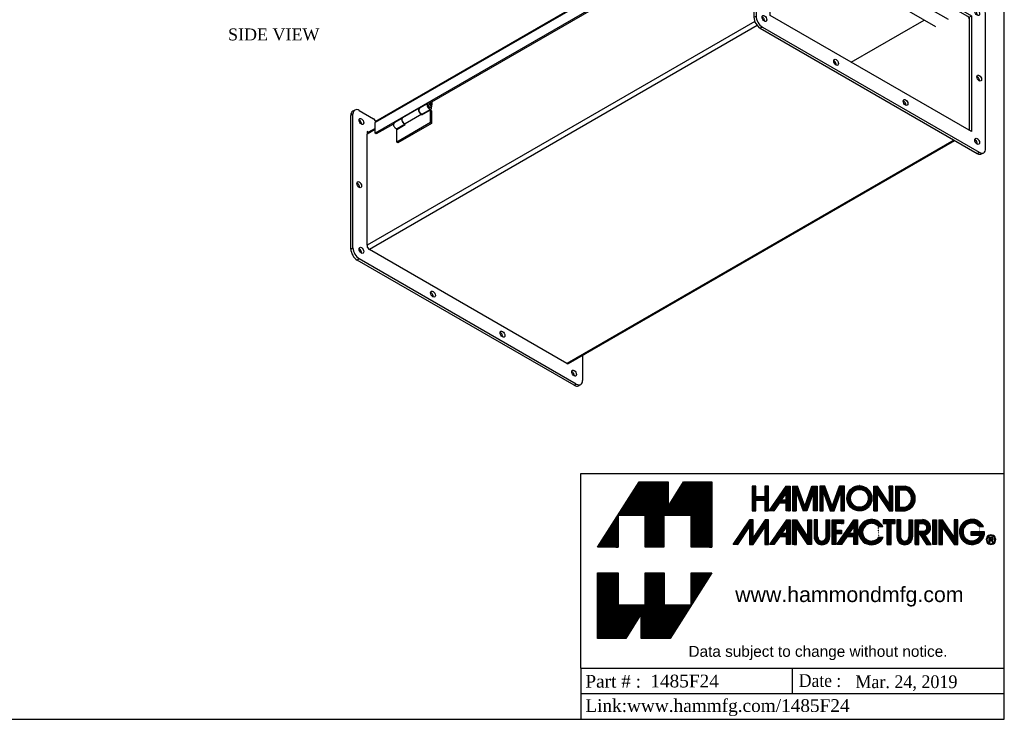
# Model space of a CAD drawing. Header units: inches. Extents: x 0.2 to 89.8, y -0.5 to 59.8.
# Tile 3 of 4: x 48.5 to 89.8, y -0.5 to 29.5. Entities that reach past the tile are written whole.
import ezdxf
from ezdxf import colors
from ezdxf.entities.mleader import LeaderData, LeaderLine
from ezdxf.enums import TextEntityAlignment as Align
from ezdxf.math import Vec2, Vec3

# ---------------------------------------------------------------- set-up
doc = ezdxf.new("R2010")
doc.units = ezdxf.units.IN
doc.header["$MEASUREMENT"] = 0
for name, color, linetype in [('COM42530', 7, 'Continuous'), ('COM49279', 7, 'Continuous'), ('COM49282', 7, 'Continuous'), ('Default', 7, 'Continuous'), ('GSK11095', 7, 'Continuous'), ('HNG11000', 7, 'Continuous'), ('HNG11000-2', 7, 'Continuous'), ('HNG11000-3', 7, 'Continuous'), ('Layer_1', 7, 'Continuous')]:
    doc.layers.add(name, color=color, linetype=linetype)
doc.styles.add('SEACAD_Times_New_Roman', font='times.ttf')

# ---------------------------------------------------------------- blocks, each defined once
blk = doc.blocks.new('SE7')
at = {"layer": 'COM42530', "color": 7, "linetype": 'Continuous'}
for p, q in [((79.399, 35.287), (79.31, 35.236)), ((79.31, 35.236), (79.31, 29.622)), ((79.476, 35.458), (79.388, 35.407)), ((79.399, 35.287), (79.399, 29.673)), ((80.266, 35.092), (79.664, 35.44)), ((80.726, 34.338), (80.329, 35.026)), ((79.995, 34.553), (80.752, 34.116)), ((79.995, 29.704), (79.995, 34.553)), ((79.995, 34.451), (80.664, 34.065)), ((80.664, 34.065), (80.752, 34.116)), ((80.752, 34.116), (80.752, 34.251)), ((87.68, 30.251), (87.591, 30.2)), ((87.591, 30.2), (87.591, 30.065)), ((87.617, 30.257), (87.705, 30.308)), ((87.68, 30.251), (87.68, 30.116)), ((88.103, 30.538), (87.705, 30.308)), ((88.768, 30.184), (88.165, 30.532)), ((87.591, 30.065), (87.68, 30.116)), ((87.591, 30.065), (88.349, 29.628)), ((87.68, 30.116), (88.437, 29.679)), ((79.31, 29.622), (79.399, 29.673)), ((88.437, 24.83), (79.995, 29.704)), ((88.349, 29.628), (88.437, 29.679)), ((88.349, 29.628), (88.349, 24.881)), ((88.437, 29.679), (88.437, 24.83)), ((89.033, 24.111), (89.033, 29.724)), ((79.664, 29.214), (79.575, 29.163)), ((79.575, 29.163), (88.679, 23.907)), ((79.664, 29.214), (88.768, 23.958)), ((62.562, 25.73), (62.474, 25.679)), ((62.75, 25.711), (63.352, 25.363)), ((62.485, 25.558), (62.396, 25.507)), ((62.396, 19.894), (62.396, 25.507)), ((62.485, 19.945), (62.485, 25.558)), ((63.415, 25.297), (63.44, 25.254)), ((63.129, 24.797), (63.081, 24.825)), ((63.081, 24.825), (63.081, 24.753)), ((88.679, 23.907), (88.768, 23.958)), ((88.867, 23.888), (88.955, 23.939)), ((62.396, 19.894), (62.485, 19.945)), ((63.081, 20.01), (63.081, 19.975)), ((63.081, 19.975), (63.098, 19.966)), ((62.75, 19.486), (62.661, 19.435)), ((71.765, 14.178), (62.661, 19.435)), ((71.854, 14.229), (62.75, 19.486)), ((72.119, 15.427), (72.119, 14.382)), ((71.765, 14.178), (71.854, 14.229)), ((71.953, 14.16), (72.041, 14.211))]:
    blk.add_line(p, q, dxfattribs=at)
for centre, major_axis, start_param, end_param in [((79.575, 35.083), (0.188, -0.325), 3.141593, 3.926991), ((79.664, 35.134), (0.187, -0.325), 2.356194, 3.926991), ((79.664, 34.93), (0.07, -0.122), 0.680393, 2.4612), ((80.266, 34.99), (0.063, -0.108), 1.570796, 2.356194), ((80.664, 34.302), (0.062, -0.108), 0.785398, 1.570796), ((79.575, 32.276), (0.07, -0.122), 0.680393, 2.4612), ((87.68, 30.149), (0.062, -0.108), 3.141593, 3.926991), ((87.768, 30.2), (-0.062, 0.108), 0, 0.785398), ((88.165, 30.43), (0.063, -0.108), 2.356194, 3.141593), ((88.768, 29.878), (0.188, -0.325), 0.785398, 2.356194), ((88.591, 29.775), (0.07, -0.122), 0.680393, 2.4612), ((79.575, 29.469), (0.188, -0.325), 3.926991, 5.497787), ((79.664, 29.52), (-0.188, 0.325), 0.785398, 2.356194), ((79.664, 29.52), (0.07, -0.122), 0.680393, 2.4612), ((82.669, 27.683), (0.07, -0.122), 0.680393, 2.4612), ((88.679, 27.02), (0.07, -0.122), 0.680393, 2.4612), ((85.586, 25.999), (0.07, -0.122), 0.680393, 2.4612), ((62.661, 25.354), (0.187, -0.325), 3.141593, 3.926991), ((62.75, 25.405), (0.187, -0.325), 2.356194, 3.926991), ((62.75, 25.201), (-0.07, 0.122), 3.821986, 5.602792), ((63.352, 25.261), (0.063, -0.108), 1.570796, 2.356194), ((88.591, 24.366), (0.07, -0.122), 0.680393, 2.4612), ((88.768, 24.264), (-0.187, 0.325), 2.356194, 3.926991), ((88.679, 24.213), (-0.188, 0.325), 2.356194, 3.141593), ((62.661, 22.547), (-0.07, 0.122), 3.821986, 5.602792), ((62.661, 19.741), (0.188, -0.325), 3.926991, 5.497787), ((62.75, 19.792), (-0.188, 0.325), 0.785398, 2.356194), ((62.75, 19.792), (-0.07, 0.122), 3.821986, 5.602792), ((65.755, 17.955), (-0.07, 0.122), 3.821986, 5.602792), ((68.672, 16.271), (-0.07, 0.122), 3.821986, 5.602792), ((71.677, 14.638), (-0.07, 0.122), 3.821986, 5.602792), ((71.765, 14.485), (-0.188, 0.325), 2.356194, 3.141593), ((71.854, 14.536), (-0.187, 0.325), 2.356194, 3.926991)]:
    blk.add_ellipse(centre, major_axis=major_axis, ratio=0.57735, start_param=start_param, end_param=end_param, dxfattribs=at)
for centre, major_axis in [((79.752, 34.981), (-0.07, 0.122)), ((79.664, 32.327), (-0.07, 0.122)), ((88.679, 29.826), (-0.07, 0.122)), ((79.752, 29.571), (-0.07, 0.122)), ((82.757, 27.734), (-0.07, 0.122)), ((88.768, 27.071), (-0.07, 0.122)), ((85.674, 26.05), (-0.07, 0.122)), ((62.838, 25.252), (0.07, -0.122)), ((88.679, 24.417), (-0.07, 0.122)), ((62.75, 22.598), (0.07, -0.122)), ((62.838, 19.843), (0.07, -0.122)), ((65.843, 18.006), (0.07, -0.122)), ((68.76, 16.322), (0.07, -0.122)), ((71.765, 14.689), (0.07, -0.122))]:
    blk.add_ellipse(centre, major_axis=major_axis, ratio=0.57735, dxfattribs=at)
at = {"layer": 'COM49279', "color": 7, "linetype": 'Continuous'}
for p, q in [((79.995, 34.38), (80.708, 33.968)), ((80.708, 33.968), (79.995, 33.556)), ((80.669, 34.068), (80.708, 34.046)), ((80.708, 34.046), (80.708, 33.968)), ((79.347, 29.447), (63.075, 20.052)), ((79.668, 29.632), (79.653, 29.623)), ((79.763, 29.453), (79.761, 29.452)), ((83.398, 27.739), (86.458, 29.506)), ((79.45, 29.272), (63.176, 19.877)), ((63.413, 24.913), (63.075, 24.718)), ((63.413, 24.961), (63.105, 24.783)), ((63.075, 20.052), (63.075, 24.718)), ((87.701, 24.472), (71.459, 15.095)), ((71.531, 15.088), (87.743, 24.448)), ((71.459, 15.095), (63.176, 19.877))]:
    blk.add_line(p, q, dxfattribs=at)
for centre, major_axis, start_param, end_param in [((88.253, 29.573), (0.071, -0.124), 1.121474, 2.020118), ((63.176, 24.659), (0.072, -0.124), 3.141593, 3.926991), ((63.176, 19.994), (0.072, -0.124), 3.926991, 5.497787), ((71.459, 15.212), (-0.072, 0.124), 2.356194, 3.141593)]:
    blk.add_ellipse(centre, major_axis=major_axis, ratio=0.57735, start_param=start_param, end_param=end_param, dxfattribs=at)
at = {"layer": 'COM49282', "color": 7, "linetype": 'Continuous'}
for p, q in [((79.3, 34.374), (63.413, 25.202)), ((79.31, 34.417), (63.435, 25.251)), ((79.3, 33.927), (79.3, 34.374)), ((79.3, 33.927), (63.413, 24.754)), ((79.31, 33.921), (79.3, 33.927)), ((79.31, 33.874), (78.411, 33.355)), ((80.382, 33.78), (87.121, 29.889)), ((80.432, 33.809), (87.172, 29.918)), ((76.907, 32.486), (65.683, 26.006)), ((63.413, 24.754), (63.413, 25.202)), ((64.179, 25.138), (63.464, 24.725)), ((63.464, 24.725), (63.413, 24.754))]:
    blk.add_line(p, q, dxfattribs=at)
for centre, start_param in [((79.377, 34.33), 3.412148), ((63.489, 25.158), 3.141593)]:
    blk.add_ellipse(centre, major_axis=(0.054, -0.0935), ratio=0.57735, start_param=start_param, end_param=3.926991, dxfattribs=at)
at = {"layer": 'GSK11095', "color": 7, "linetype": 'Continuous'}
for p, q in [((87.47, 29.534), (80.249, 33.703)), ((87.121, 29.889), (80.382, 33.78)), ((86.939, 29.228), (79.995, 33.237))]:
    blk.add_line(p, q, dxfattribs=at)
at = {"layer": 'HNG11000', "color": 7, "linetype": 'Continuous'}
for p, q in [((77.993, 33.152), (77.291, 32.747)), ((78.106, 32.877), (78.462, 33.082)), ((78.462, 32.549), (78.462, 33.082)), ((78.515, 33.052), (78.462, 33.082)), ((78.102, 32.907), (77.4, 32.502)), ((78.102, 32.907), (78.101, 32.911)), ((78.106, 32.911), (78.106, 32.877)), ((78.159, 32.907), (78.159, 32.93)), ((78.515, 33.052), (78.515, 32.519)), ((78.462, 32.549), (77.048, 31.733)), ((77.048, 32.266), (77.404, 32.472)), ((77.048, 31.733), (77.048, 32.266)), ((78.515, 32.519), (77.101, 31.702)), ((77.404, 32.472), (77.404, 32.505)), ((78.515, 32.519), (78.462, 32.549)), ((77.101, 31.702), (77.048, 31.733)), ((65.265, 25.803), (64.563, 25.398)), ((65.378, 25.528), (65.734, 25.734)), ((65.734, 25.201), (65.734, 25.734)), ((65.787, 25.703), (65.734, 25.734)), ((65.787, 25.703), (65.787, 25.17)), ((65.374, 25.559), (64.673, 25.154)), ((65.374, 25.559), (65.373, 25.563)), ((65.378, 25.562), (65.378, 25.528)), ((65.431, 25.559), (65.431, 25.582)), ((65.734, 25.201), (64.32, 24.384)), ((64.32, 24.918), (64.676, 25.123)), ((64.32, 24.384), (64.32, 24.918)), ((65.787, 25.17), (64.373, 24.354)), ((64.676, 25.123), (64.676, 25.156)), ((65.787, 25.17), (65.734, 25.201)), ((64.373, 24.354), (64.32, 24.384))]:
    blk.add_line(p, q, dxfattribs=at)
for centre, start_param in [((78.062, 33.033), 3.10044), ((77.36, 32.628), 3.141593), ((65.334, 25.684), 3.100438), ((64.632, 25.279), 3.141593)]:
    blk.add_ellipse(centre, major_axis=(0.069, -0.119), ratio=0.57735, start_param=start_param, end_param=5.92633, dxfattribs=at)
at = {"layer": 'HNG11000-2', "color": 7, "linetype": 'Continuous'}
for p, q in [((78.349, 33.358), (77.998, 33.155)), ((78.136, 32.917), (78.487, 33.12)), ((78.439, 33.336), (78.49, 33.366)), ((78.47, 33.289), (78.477, 33.294)), ((78.49, 33.366), (78.475, 33.283)), ((78.49, 33.4), (78.49, 33.366)), ((78.513, 33.163), (78.543, 33.329)), ((78.543, 33.329), (78.543, 33.431)), ((77.286, 32.744), (76.935, 32.541)), ((77.072, 32.303), (77.404, 32.495)), ((65.762, 26.052), (65.762, 26.017)), ((65.815, 25.981), (65.815, 26.082)), ((65.621, 26.009), (65.271, 25.807)), ((65.408, 25.569), (65.759, 25.771)), ((65.711, 25.988), (65.762, 26.017)), ((65.742, 25.94), (65.749, 25.946)), ((65.762, 26.017), (65.747, 25.935)), ((65.786, 25.814), (65.815, 25.981)), ((64.558, 25.395), (64.207, 25.193)), ((64.345, 24.955), (64.676, 25.146))]:
    blk.add_line(p, q, dxfattribs=at)
for centre, major_axis, start_param, end_param in [((78.067, 33.036), (-0.069, 0.119), 0, 3.141593), ((78.418, 33.239), (-0.069, 0.119), -1.432945, 3.742943), ((78.418, 33.239), (-0.0313, 0.0541), 0, 3.141593), ((77.354, 32.625), (-0.069, 0.119), -0.041149, 2.894553), ((77.004, 32.422), (-0.069, 0.119), 0, 3.141593), ((65.339, 25.688), (-0.069, 0.119), 0, 3.141593), ((65.69, 25.89), (-0.069, 0.119), -1.432945, 3.742943), ((65.69, 25.89), (-0.0312, 0.0541), 0, 3.141593), ((64.627, 25.276), (-0.069, 0.119), -0.041152, 2.894553), ((64.276, 25.074), (-0.069, 0.119), 0, 3.141593)]:
    blk.add_ellipse(centre, major_axis=major_axis, ratio=0.57735, start_param=start_param, end_param=end_param, dxfattribs=at)
at = {"layer": 'HNG11000-3', "color": 7, "linetype": 'Continuous'}
for p, q in [((78.396, 33.298), (78.387, 33.293)), ((78.449, 33.184), (78.458, 33.19)), ((65.668, 25.949), (65.659, 25.944)), ((65.721, 25.836), (65.73, 25.841))]:
    blk.add_line(p, q, dxfattribs=at)
for centre in [(78.427, 33.244), (65.699, 25.895)]:
    blk.add_arc(centre, 0.0625, 300, 120, dxfattribs=at)
for centre in [(78.427, 33.244), (65.699, 25.895)]:
    blk.add_ellipse(centre, major_axis=(0.0313, -0.0541), ratio=0.57735, start_param=3.141593, end_param=6.283185, dxfattribs=at)
blk = doc.blocks.new('TITLE_BLOCK')
at = {"layer": 'Default', "linetype": 'Continuous'}
h = blk.add_hatch(dxfattribs=at)
h.set_pattern_fill('LINE', scale=0.007999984, angle=45, style=0)
h.paths.add_polyline_path([(1.298, 2.413), (1.837, 2.413), (1.837, 1.791), (2.237, 1.791), (2.237, 3.074), (1.687, 3.074), (1.383, 2.59), (1.383, 3.074), (0.817, 3.074), (-0.002, 1.791), (0.4, 1.791), (0.4, 2.413), (0.935, 2.413), (0.935, 1.791), (1.298, 1.791)])
h = blk.add_hatch(dxfattribs=at)
h.set_pattern_fill('LINE', scale=4000, angle=45, style=0)
h.paths.add_polyline_path([(3.353, 2.505), (3.353, 2.988), (3.282, 2.988), (3.282, 2.786), (3.101, 2.786), (3.101, 2.988), (3.03, 2.988), (3.03, 2.505), (3.101, 2.505), (3.101, 2.715), (3.282, 2.715), (3.282, 2.505)])
h = blk.add_hatch(dxfattribs=at)
h.set_pattern_fill('LINE', scale=4000, angle=45, style=0)
h.paths.add_polyline_path([(3.282, 2.715), (3.282, 2.505), (3.353, 2.505), (3.353, 2.988), (3.282, 2.988), (3.282, 2.786), (3.101, 2.786), (3.101, 2.988), (3.03, 2.988), (3.03, 2.505), (3.101, 2.505), (3.101, 2.715)])
h = blk.add_hatch(dxfattribs=at)
h.set_pattern_fill('LINE', scale=4000, angle=45, style=0)
h.paths.add_polyline_path([(3.101, 2.715), (3.282, 2.715), (3.282, 2.505), (3.353, 2.505), (3.353, 2.988), (3.282, 2.988), (3.282, 2.786), (3.101, 2.786), (3.101, 2.988), (3.03, 2.988), (3.03, 2.505), (3.101, 2.505)])
h = blk.add_hatch(dxfattribs=at)
h.set_pattern_fill('LINE', scale=1600, angle=45, style=0)
h.paths.add_polyline_path([(3.282, 2.988), (3.282, 2.786), (3.101, 2.786), (3.101, 2.988), (3.03, 2.988), (3.03, 2.505), (3.101, 2.505), (3.101, 2.715), (3.282, 2.715), (3.282, 2.505), (3.353, 2.505), (3.353, 2.988)])
h = blk.add_hatch(dxfattribs=at)
h.set_pattern_fill('LINE', scale=1600, angle=45, style=0)
h.paths.add_polyline_path([(3.353, 2.505), (3.353, 2.988), (3.282, 2.988), (3.282, 2.786), (3.101, 2.786), (3.101, 2.988), (3.03, 2.988), (3.03, 2.505), (3.101, 2.505), (3.101, 2.715), (3.282, 2.715), (3.282, 2.505)])
h = blk.add_hatch(dxfattribs=at)
h.set_pattern_fill('LINE', scale=0.007999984, angle=45, style=0)
h.paths.add_polyline_path([(3.353, 2.505), (3.353, 2.988), (3.282, 2.988), (3.282, 2.786), (3.101, 2.786), (3.101, 2.988), (3.03, 2.988), (3.03, 2.505), (3.101, 2.505), (3.101, 2.715), (3.282, 2.715), (3.282, 2.505)])
h = blk.add_hatch(dxfattribs=at)
h.set_pattern_fill('LINE', scale=0.007999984, angle=45, style=0)
h.paths.add_polyline_path([(3.699, 2.988), (3.363, 2.505), (3.458, 2.505), (3.561, 2.655), (3.699, 2.655), (3.699, 2.505), (3.773, 2.505), (3.773, 2.988)])
h.paths.add_polyline_path([(3.606, 2.72), (3.699, 2.72), (3.699, 2.847)])
h = blk.add_hatch(dxfattribs=at)
h.set_pattern_fill('LINE', scale=0.007999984, angle=45, style=0)
edge = h.paths.add_edge_path()
edge.add_line((3.823, 2.988), (3.823, 2.505))
edge.add_line((3.823, 2.505), (3.894, 2.505))
edge.add_spline(control_points=[(3.894, 2.505), (3.894, 2.505), (3.894, 2.879), (3.894, 2.879)], knot_values=[0, 0, 0, 0, 1, 1, 1, 1], degree=3, periodic=0)
edge.add_line((3.894, 2.879), (4.029, 2.505))
edge.add_spline(control_points=[(4.029, 2.505), (4.029, 2.505), (4.1, 2.505), (4.1, 2.505)], knot_values=[0, 0, 0, 0, 1, 1, 1, 1], degree=3, periodic=0)
edge.add_line((4.1, 2.505), (4.233, 2.877))
edge.add_spline(control_points=[(4.233, 2.877), (4.233, 2.877), (4.233, 2.505), (4.233, 2.505)], knot_values=[0, 0, 0, 0, 1, 1, 1, 1], degree=3, periodic=0)
edge.add_spline(control_points=[(4.233, 2.505), (4.233, 2.505), (4.304, 2.505), (4.304, 2.505)], knot_values=[0, 0, 0, 0, 1, 1, 1, 1], degree=3, periodic=0)
edge.add_line((4.304, 2.505), (4.304, 2.988))
edge.add_spline(control_points=[(4.304, 2.988), (4.304, 2.988), (4.203, 2.988), (4.203, 2.988)], knot_values=[0, 0, 0, 0, 1, 1, 1, 1], degree=3, periodic=0)
edge.add_line((4.203, 2.988), (4.066, 2.596))
edge.add_line((4.066, 2.596), (3.921, 2.988))
edge.add_spline(control_points=[(3.921, 2.988), (3.921, 2.988), (3.823, 2.988), (3.823, 2.988)], knot_values=[0, 0, 0, 0, 1, 1, 1, 1], degree=3, periodic=0)
h = blk.add_hatch(dxfattribs=at)
h.set_pattern_fill('LINE', scale=0.007999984, angle=45, style=0)
h.paths.add_polyline_path([(4.357, 2.988), (4.357, 2.505), (4.426, 2.505), (4.426, 2.879), (4.563, 2.505), (4.636, 2.505), (4.77, 2.877), (4.77, 2.505), (4.838, 2.505), (4.838, 2.988), (4.74, 2.988), (4.598, 2.596), (4.454, 2.988)])
h = blk.add_hatch(dxfattribs=at)
h.set_pattern_fill('LINE', scale=0.007999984, angle=45, style=0)
edge = h.paths.add_edge_path()
edge.add_ellipse((5.134, 2.748), major_axis=(0.246, 0), ratio=1, start_angle=0, end_angle=360)
edge = h.paths.add_edge_path()
edge.add_ellipse((5.134, 2.748), major_axis=(0.174, 0), ratio=1, start_angle=0, end_angle=360)
h = blk.add_hatch(dxfattribs=at)
h.set_pattern_fill('LINE', scale=0.007999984, angle=45, style=0)
edge = h.paths.add_edge_path()
edge.add_line((5.486, 2.505), (5.486, 2.84))
edge.add_line((5.486, 2.84), (5.714, 2.505))
edge.add_line((5.714, 2.505), (5.788, 2.505))
edge.add_line((5.788, 2.505), (5.788, 2.988))
edge.add_line((5.788, 2.988), (5.714, 2.988))
edge.add_line((5.714, 2.988), (5.714, 2.641))
edge.add_line((5.714, 2.641), (5.486, 2.988))
edge.add_spline(control_points=[(5.486, 2.988), (5.486, 2.988), (5.415, 2.988), (5.415, 2.988)], knot_values=[0, 0, 0, 0, 1, 1, 1, 1], degree=3, periodic=0)
edge.add_line((5.415, 2.988), (5.415, 2.505))
edge.add_line((5.415, 2.505), (5.486, 2.505))
h = blk.add_hatch(dxfattribs=at)
h.set_pattern_fill('LINE', scale=0.007999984, angle=45, style=0)
edge = h.paths.add_edge_path()
edge.add_line((5.843, 2.988), (5.843, 2.505))
edge.add_line((5.843, 2.505), (6.029, 2.505))
edge.add_arc((5.984, 2.746), 0.246, 280.5504, 439.4496)
edge.add_line((6.029, 2.988), (5.843, 2.988))
edge = h.paths.add_edge_path()
edge.add_line((5.917, 2.576), (6.038, 2.576))
edge.add_arc((5.978, 2.746), 0.18, 289.4917, 430.5083)
edge.add_line((6.038, 2.916), (5.917, 2.916))
edge.add_line((5.917, 2.916), (5.917, 2.576))
h = blk.add_hatch(dxfattribs=at)
h.set_pattern_fill('LINE', scale=0.007999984, angle=45, style=0)
h.paths.add_polyline_path([(3.05, 1.975), (3.05, 2.329), (2.983, 2.329), (2.655, 1.843), (2.747, 1.843), (2.975, 2.186), (2.975, 1.843), (3.05, 1.843), (3.279, 2.186), (3.279, 1.843), (3.353, 1.843), (3.353, 2.329), (3.287, 2.329)])
h = blk.add_hatch(dxfattribs=at)
h.set_pattern_fill('LINE', scale=0.007999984, angle=45, style=0)
h.paths.add_polyline_path([(3.707, 2.329), (3.369, 1.843), (3.464, 1.843), (3.57, 1.994), (3.707, 1.994), (3.707, 1.843), (3.778, 1.843), (3.778, 2.329)])
h.paths.add_polyline_path([(3.612, 2.059), (3.707, 2.059), (3.707, 2.186)])
h = blk.add_hatch(dxfattribs=at)
h.set_pattern_fill('LINE', scale=0.007999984, angle=45, style=0)
edge = h.paths.add_edge_path()
edge.add_line((3.823, 2.329), (3.823, 1.843))
edge.add_spline(control_points=[(3.823, 1.843), (3.823, 1.843), (3.898, 1.843), (3.898, 1.843)], knot_values=[0, 0, 0, 0, 1, 1, 1, 1], degree=3, periodic=0)
edge.add_line((3.898, 1.843), (3.898, 2.179))
edge.add_line((3.898, 2.179), (4.125, 1.843))
edge.add_line((4.125, 1.843), (4.194, 1.843))
edge.add_line((4.194, 1.843), (4.194, 2.329))
edge.add_line((4.194, 2.329), (4.125, 2.329))
edge.add_line((4.125, 2.329), (4.125, 1.984))
edge.add_line((4.125, 1.984), (3.898, 2.329))
edge.add_line((3.898, 2.329), (3.823, 2.329))
h = blk.add_hatch(dxfattribs=at)
h.set_pattern_fill('LINE', scale=0.007999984, angle=45, style=0)
edge = h.paths.add_edge_path()
edge.add_line((4.246, 2.329), (4.246, 1.991))
edge.add_arc((4.398, 1.991), 0.152, 180, 360)
edge.add_spline(control_points=[(4.551, 1.991), (4.551, 1.991), (4.551, 2.329), (4.551, 2.329)], knot_values=[0, 0, 0, 0, 1, 1, 1, 1], degree=3, periodic=0)
edge.add_line((4.551, 2.329), (4.478, 2.329))
edge.add_line((4.478, 2.329), (4.478, 1.991))
edge.add_arc((4.397, 1.991), 0.0818, 180, 360, ccw=False)
edge.add_spline(control_points=[(4.315, 1.991), (4.315, 1.991), (4.315, 2.329), (4.315, 2.329)], knot_values=[0, 0, 0, 0, 1, 1, 1, 1], degree=3, periodic=0)
edge.add_line((4.315, 2.329), (4.246, 2.329))
h = blk.add_hatch(dxfattribs=at)
h.set_pattern_fill('LINE', scale=0.007999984, angle=45, style=0)
h.paths.add_polyline_path([(4.671, 2.126), (4.671, 2.255), (4.82, 2.255), (4.82, 2.329), (4.6, 2.329), (4.6, 1.843), (4.671, 1.843), (4.671, 2.055), (4.785, 2.055), (4.785, 2.126)])
h = blk.add_hatch(dxfattribs=at)
h.set_pattern_fill('LINE', scale=0.007999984, angle=45, style=0)
h.paths.add_polyline_path([(5.026, 2.329), (4.688, 1.843), (4.783, 1.843), (4.888, 1.994), (5.026, 1.994), (5.026, 1.843), (5.096, 1.843), (5.096, 2.329)])
h.paths.add_polyline_path([(4.931, 2.059), (5.026, 2.059), (5.026, 2.186)])
h = blk.add_hatch(dxfattribs=at)
h.set_pattern_fill('LINE', scale=0.007999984, angle=45, style=0)
edge = h.paths.add_edge_path()
edge.add_arc((5.371, 2.084), 0.174, 39.2877, 326.6534, ccw=False)
edge.add_line((5.505, 2.194), (5.593, 2.194))
edge.add_arc((5.369, 2.086), 0.249, 25.7876, 336.8358)
edge.add_line((5.598, 1.988), (5.516, 1.988))
h = blk.add_hatch(dxfattribs=at)
h.set_pattern_fill('LINE', scale=0.007999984, angle=45, style=0)
h.paths.add_polyline_path([(5.754, 1.843), (5.754, 2.255), (5.838, 2.255), (5.838, 2.329), (5.598, 2.329), (5.598, 2.255), (5.68, 2.255), (5.68, 1.843)])
h = blk.add_hatch(dxfattribs=at)
h.set_pattern_fill('LINE', scale=0.007999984, angle=45, style=0)
edge = h.paths.add_edge_path()
edge.add_line((5.941, 1.991), (5.941, 2.329))
edge.add_line((5.941, 2.329), (5.87, 2.329))
edge.add_line((5.87, 2.329), (5.87, 1.991))
edge.add_arc((6.022, 1.991), 0.152, 180, 360)
edge.add_line((6.174, 1.991), (6.174, 2.329))
edge.add_line((6.174, 2.329), (6.105, 2.329))
edge.add_line((6.105, 2.329), (6.105, 1.991))
edge.add_arc((6.023, 1.991), 0.0818, 180, 360, ccw=False)
h = blk.add_hatch(dxfattribs=at)
h.set_pattern_fill('LINE', scale=0.007999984, angle=45, style=0)
edge = h.paths.add_edge_path()
edge.add_line((6.539, 1.843), (6.418, 2.031))
edge.add_arc((6.378, 2.178), 0.152, 285.0503, 450)
edge.add_line((6.378, 2.329), (6.224, 2.329))
edge.add_line((6.224, 2.329), (6.224, 1.843))
edge.add_line((6.224, 1.843), (6.296, 1.843))
edge.add_line((6.296, 1.843), (6.296, 2.074))
edge.add_line((6.296, 2.074), (6.446, 1.843))
edge.add_line((6.446, 1.843), (6.539, 1.843))
edge = h.paths.add_edge_path()
edge.add_spline(control_points=[(6.367, 2.255), (6.367, 2.255), (6.296, 2.255), (6.296, 2.255)], knot_values=[0, 0, 0, 0, 1, 1, 1, 1], degree=3, periodic=0)
edge.add_spline(control_points=[(6.296, 2.255), (6.296, 2.255), (6.293, 2.097), (6.293, 2.097)], knot_values=[0, 0, 0, 0, 1, 1, 1, 1], degree=3, periodic=0)
edge.add_spline(control_points=[(6.293, 2.097), (6.293, 2.097), (6.369, 2.097), (6.369, 2.097)], knot_values=[0, 0, 0, 0, 1, 1, 1, 1], degree=3, periodic=0)
edge.add_spline(control_points=[(6.369, 2.097), (6.407, 2.097), (6.443, 2.116), (6.452, 2.156), (6.452, 2.156), (6.452, 2.156), (6.452, 2.156), (6.465, 2.216), (6.425, 2.255), (6.367, 2.255)], knot_values=[0, 0, 0, 0, 0.333333, 0.333333, 0.333333, 0.666667, 0.666667, 0.666667, 1, 1, 1, 1], degree=3, periodic=0)
h = blk.add_hatch(dxfattribs=at)
h.set_pattern_fill('LINE', scale=0.007999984, angle=45, style=0)
h.paths.add_polyline_path([(6.573, 2.329), (6.573, 1.843), (6.647, 1.843), (6.647, 2.329)])
h = blk.add_hatch(dxfattribs=at)
h.set_pattern_fill('LINE', scale=0.007999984, angle=45, style=0)
h.paths.add_polyline_path([(6.991, 1.984), (6.766, 2.329), (6.692, 2.329), (6.692, 1.843), (6.766, 1.843), (6.766, 2.179), (6.993, 1.843), (7.064, 1.843), (7.064, 2.329), (6.991, 2.329)])
h = blk.add_hatch(dxfattribs=at)
h.set_pattern_fill('LINE', scale=0.007999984, angle=45, style=0)
edge = h.paths.add_edge_path()
edge.add_arc((7.341, 2.089), 0.247, 25.3267, 361.1485)
edge.add_line((7.588, 2.094), (7.318, 2.094))
edge.add_line((7.318, 2.094), (7.318, 2.023))
edge.add_line((7.318, 2.023), (7.503, 2.023))
edge.add_arc((7.34, 2.088), 0.175, 37.5258, 338.16, ccw=False)
edge.add_spline(control_points=[(7.479, 2.194), (7.479, 2.194), (7.564, 2.194), (7.564, 2.194)], knot_values=[0, 0, 0, 0, 1, 1, 1, 1], degree=3, periodic=0)
h = blk.add_hatch(dxfattribs=at)
h.set_pattern_fill('LINE', scale=0.007999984, angle=45, style=0)
edge = h.paths.add_edge_path()
edge.add_arc((7.717, 1.906), 0.0365, 346.4908, 405.2758)
edge.add_arc((7.727, 1.957), 0.0298, 303.8181, 360)
edge.add_arc((7.727, 1.957), 0.0298, 0, 90)
edge.add_line((7.727, 1.987), (7.712, 1.987))
edge.add_spline(control_points=[(7.712, 1.987), (7.712, 1.987), (7.676, 1.987), (7.676, 1.987)], knot_values=[0, 0, 0, 0, 1, 1, 1, 1], degree=3, periodic=0)
edge.add_line((7.676, 1.987), (7.676, 1.889))
edge.add_line((7.676, 1.889), (7.695, 1.889))
edge.add_line((7.695, 1.889), (7.695, 1.927))
edge.add_line((7.695, 1.927), (7.708, 1.927))
edge.add_arc((7.708, 1.899), 0.028, -3.5427, 90, ccw=False)
edge.add_arc((7.75, 1.897), 0.0143, 179.4576, 215.164)
edge.add_line((7.739, 1.889), (7.758, 1.889))
edge.add_arc((7.761, 1.896), 0.00848, 172.6028, 244.0603, ccw=False)
edge = h.paths.add_edge_path()
edge.add_arc((7.72, 1.948), 0.0235, 67.1074, 90)
edge.add_arc((7.711, 1.856), 0.116, 85.2089, 90)
edge.add_line((7.711, 1.971), (7.695, 1.971))
edge.add_line((7.695, 1.971), (7.695, 1.942))
edge.add_line((7.695, 1.942), (7.711, 1.942))
edge.add_arc((7.711, 2.032), 0.0895, 270, 275.8698)
edge.add_arc((7.72, 1.962), 0.0199, 270, 297.342)
edge.add_arc((7.724, 1.957), 0.0133, 293.2998, 426.7002)
h = blk.add_hatch(dxfattribs=at)
h.set_pattern_fill('LINE', scale=0.007999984, angle=45, style=0)
h.paths.add_polyline_path([(1.837, 0.662), (1.302, 0.662), (1.302, 1.285), (0.935, 1.285), (0.935, 0.662), (0.4, 0.662), (0.4, 1.285), (0, 1.285), (0, 0), (0.55, 0), (0.854, 0.484), (0.854, 0), (1.42, 0), (2.238, 1.285), (1.837, 1.285)])
at = {"layer": 'Default', "color": 7, "linetype": 'Continuous'}
for p, q in [((-0.002, 1.791), (0.817, 3.074)), ((2.237, 3.074), (2.237, 1.791)), ((3.101, 2.988), (3.03, 2.988)), ((3.03, 2.988), (3.03, 2.505)), ((3.101, 2.786), (3.101, 2.988)), ((3.353, 2.988), (3.282, 2.988)), ((3.282, 2.988), (3.282, 2.786)), ((3.353, 2.505), (3.353, 2.988)), ((3.363, 2.505), (3.699, 2.988)), ((3.699, 2.988), (3.773, 2.988)), ((3.773, 2.988), (3.773, 2.505)), ((3.823, 2.988), (3.823, 2.505)), ((4.066, 2.596), (3.921, 2.988)), ((4.066, 2.596), (4.203, 2.988)), ((4.304, 2.988), (4.304, 2.505)), ((4.357, 2.988), (4.357, 2.505)), ((4.454, 2.988), (4.357, 2.988)), ((4.598, 2.596), (4.454, 2.988)), ((4.74, 2.988), (4.598, 2.596)), ((4.838, 2.988), (4.74, 2.988)), ((4.838, 2.505), (4.838, 2.988)), ((5.415, 2.505), (5.415, 2.988)), ((5.714, 2.641), (5.486, 2.988)), ((5.788, 2.988), (5.714, 2.988)), ((5.714, 2.988), (5.714, 2.641)), ((5.788, 2.505), (5.788, 2.988)), ((5.843, 2.988), (5.843, 2.505)), ((5.843, 2.988), (6.029, 2.988)), ((5.917, 2.576), (5.917, 2.916)), ((5.917, 2.916), (6.038, 2.916)), ((3.101, 2.786), (3.282, 2.786)), ((3.101, 2.505), (3.101, 2.715)), ((3.101, 2.715), (3.282, 2.715)), ((3.282, 2.715), (3.282, 2.505)), ((3.606, 2.72), (3.699, 2.847)), ((3.606, 2.72), (3.699, 2.72)), ((3.699, 2.72), (3.699, 2.847)), ((3.894, 2.879), (4.029, 2.505)), ((4.233, 2.877), (4.1, 2.505)), ((4.426, 2.505), (4.426, 2.879)), ((4.426, 2.879), (4.563, 2.505)), ((4.636, 2.505), (4.77, 2.877)), ((4.77, 2.877), (4.77, 2.505)), ((5.486, 2.505), (5.486, 2.84)), ((5.486, 2.84), (5.714, 2.505)), ((3.561, 2.655), (3.458, 2.505)), ((3.699, 2.655), (3.561, 2.655)), ((3.699, 2.505), (3.699, 2.655)), ((5.917, 2.576), (6.038, 2.576)), ((2.655, 1.843), (2.983, 2.329)), ((3.05, 2.329), (2.983, 2.329)), ((3.03, 2.505), (3.101, 2.505)), ((3.05, 1.975), (3.05, 2.329)), ((3.287, 2.329), (3.05, 1.975)), ((3.353, 2.329), (3.287, 2.329)), ((3.353, 1.843), (3.353, 2.329)), ((3.458, 2.505), (3.363, 2.505)), ((3.707, 2.329), (3.369, 1.843)), ((3.773, 2.505), (3.699, 2.505)), ((3.707, 2.329), (3.778, 2.329)), ((3.778, 2.329), (3.778, 1.843)), ((3.823, 2.505), (3.894, 2.505)), ((3.823, 1.843), (3.823, 2.329)), ((3.823, 2.329), (3.898, 2.329)), ((3.898, 2.329), (4.125, 1.984)), ((4.125, 2.329), (4.194, 2.329)), ((4.125, 1.984), (4.125, 2.329)), ((4.194, 2.329), (4.194, 1.843)), ((4.246, 2.329), (4.246, 1.991)), ((4.315, 2.329), (4.246, 2.329)), ((4.357, 2.505), (4.426, 2.505)), ((4.478, 2.329), (4.551, 2.329)), ((4.478, 2.329), (4.478, 1.991)), ((4.563, 2.505), (4.636, 2.505)), ((4.6, 2.329), (4.82, 2.329)), ((4.6, 1.843), (4.6, 2.329)), ((4.688, 1.843), (5.026, 2.329)), ((4.77, 2.505), (4.838, 2.505)), ((4.82, 2.329), (4.82, 2.255)), ((5.026, 2.329), (5.096, 2.329)), ((5.096, 2.329), (5.096, 1.843)), ((5.415, 2.505), (5.486, 2.505)), ((5.838, 2.329), (5.598, 2.329)), ((5.598, 2.329), (5.598, 2.255)), ((5.714, 2.505), (5.788, 2.505)), ((5.838, 2.255), (5.838, 2.329)), ((5.843, 2.505), (6.029, 2.505)), ((5.941, 2.329), (5.87, 2.329)), ((5.87, 2.329), (5.87, 1.991)), ((5.941, 2.329), (5.941, 1.991)), ((6.105, 2.329), (6.174, 2.329)), ((6.105, 2.329), (6.105, 1.991)), ((6.174, 2.329), (6.174, 1.991)), ((6.224, 2.329), (6.378, 2.329)), ((6.224, 1.843), (6.224, 2.329)), ((6.573, 1.843), (6.573, 2.329)), ((6.573, 2.329), (6.647, 2.329)), ((6.647, 2.329), (6.647, 1.843)), ((6.692, 2.329), (6.766, 2.329)), ((6.692, 2.329), (6.692, 1.843)), ((6.991, 1.984), (6.766, 2.329)), ((7.064, 2.329), (6.991, 2.329)), ((6.991, 2.329), (6.991, 1.984)), ((7.064, 1.843), (7.064, 2.329)), ((2.747, 1.843), (2.975, 2.186)), ((2.975, 2.186), (2.975, 1.843)), ((3.05, 1.843), (3.279, 2.186)), ((3.279, 2.186), (3.279, 1.843)), ((3.612, 2.059), (3.707, 2.186)), ((3.707, 2.186), (3.707, 2.059)), ((3.898, 1.843), (3.898, 2.179)), ((4.125, 1.843), (3.898, 2.179)), ((4.671, 2.255), (4.671, 2.126)), ((4.82, 2.255), (4.671, 2.255)), ((4.671, 2.126), (4.785, 2.126)), ((4.785, 2.126), (4.785, 2.055)), ((4.931, 2.059), (5.026, 2.186)), ((5.026, 2.186), (5.026, 2.059)), ((5.505, 2.194), (5.593, 2.194)), ((5.598, 2.255), (5.68, 2.255)), ((5.68, 1.843), (5.68, 2.255)), ((5.754, 1.843), (5.754, 2.255)), ((5.754, 2.255), (5.838, 2.255)), ((6.766, 1.843), (6.766, 2.179)), ((6.766, 2.179), (6.993, 1.843)), ((3.464, 1.843), (3.57, 1.994)), ((3.707, 1.994), (3.57, 1.994)), ((3.707, 2.059), (3.612, 2.059)), ((3.707, 1.843), (3.707, 1.994)), ((4.671, 2.055), (4.671, 1.843)), ((4.785, 2.055), (4.671, 2.055)), ((4.888, 1.994), (4.783, 1.843)), ((5.026, 1.994), (4.888, 1.994)), ((5.026, 2.059), (4.931, 2.059)), ((5.026, 1.843), (5.026, 1.994)), ((5.516, 1.988), (5.598, 1.988)), ((6.296, 1.843), (6.296, 2.074)), ((6.296, 2.074), (6.446, 1.843)), ((6.539, 1.843), (6.418, 2.031)), ((7.588, 2.094), (7.318, 2.094)), ((7.318, 2.094), (7.318, 2.023)), ((7.318, 2.023), (7.503, 2.023)), ((7.676, 1.889), (7.676, 1.987)), ((7.695, 1.971), (7.695, 1.942)), ((7.695, 1.971), (7.711, 1.971)), ((7.695, 1.942), (7.711, 1.942)), ((7.712, 1.987), (7.727, 1.987)), ((2.747, 1.843), (2.655, 1.843)), ((2.975, 1.843), (3.05, 1.843)), ((3.279, 1.843), (3.353, 1.843)), ((3.464, 1.843), (3.369, 1.843)), ((3.778, 1.843), (3.707, 1.843)), ((4.194, 1.843), (4.125, 1.843)), ((4.671, 1.843), (4.6, 1.843)), ((4.783, 1.843), (4.688, 1.843)), ((5.096, 1.843), (5.026, 1.843)), ((5.68, 1.843), (5.754, 1.843)), ((6.224, 1.843), (6.296, 1.843)), ((6.446, 1.843), (6.539, 1.843)), ((6.647, 1.843), (6.573, 1.843)), ((6.692, 1.843), (6.766, 1.843)), ((6.993, 1.843), (7.064, 1.843)), ((7.676, 1.889), (7.695, 1.889)), ((7.695, 1.927), (7.708, 1.927)), ((7.739, 1.889), (7.758, 1.889)), ((0, 0), (0, 1.285)), ((2.238, 1.285), (1.42, 0))]:
    blk.add_line(p, q, dxfattribs=at)
for radius in [0.246, 0.174]:
    blk.add_circle((5.134, 2.748), radius, dxfattribs=at)
for centre, radius, start, end in [((5.984, 2.746), 0.246, 280.5504, 79.4496), ((5.978, 2.746), 0.18, 289.4917, 70.5083), ((5.369, 2.086), 0.249, 25.7876, 336.8358), ((6.378, 2.178), 0.152, 285.0503, 90), ((7.341, 2.089), 0.247, 25.3267, 1.1485), ((5.371, 2.084), 0.174, 39.2877, 326.6534), ((7.34, 2.088), 0.175, 37.5258, 338.16), ((4.398, 1.991), 0.152, 180, 0), ((4.397, 1.991), 0.0818, 180, 0), ((6.022, 1.991), 0.152, 180, 0), ((6.023, 1.991), 0.0818, 180, 0), ((7.714, 1.939), 0.093, 359.0922, 180.9078), ((7.714, 1.936), 0.093, 179.0922, 0.9078), ((7.713, 1.938), 0.0792, 359.6683, 180.3317), ((7.713, 1.937), 0.0792, 179.6683, 0.3317), ((7.711, 1.856), 0.116, 85.2089, 90), ((7.711, 2.032), 0.0895, 270, 275.8698), ((7.72, 1.948), 0.0235, 67.1074, 90), ((7.72, 1.962), 0.0199, 270, 297.342), ((7.727, 1.957), 0.0298, 0, 90), ((7.724, 1.957), 0.0133, 293.2998, 66.7002), ((7.727, 1.957), 0.0298, 303.8181, 0), ((7.717, 1.906), 0.0365, 346.4908, 45.2758), ((7.708, 1.899), 0.028, 356.4573, 90), ((7.75, 1.897), 0.0143, 179.4576, 215.164), ((7.761, 1.896), 0.00848, 172.6028, 244.0603)]:
    blk.add_arc(centre, radius, start, end, dxfattribs=at)
at = {"layer": 'Layer_1', "color": 7, "linetype": 'Continuous'}
for p, q in [((0.817, 3.074), (1.383, 3.074)), ((0.817, 3.074), (1.383, 3.074)), ((1.383, 3.074), (1.383, 2.59)), ((1.383, 2.59), (1.687, 3.074)), ((1.383, 2.59), (1.687, 3.074)), ((1.383, 3.074), (1.383, 2.59)), ((1.687, 3.074), (2.237, 3.074)), ((1.687, 3.074), (2.237, 3.074)), ((3.282, 2.715), (3.282, 2.715)), ((3.282, 2.715), (3.282, 2.715)), ((0.935, 2.413), (0.4, 2.413)), ((0.4, 2.413), (0.4, 1.791)), ((0.4, 2.413), (0.4, 1.791)), ((0.935, 2.413), (0.4, 2.413)), ((0.935, 1.791), (0.935, 2.413)), ((0.935, 1.791), (0.935, 2.413)), ((1.837, 2.413), (1.298, 2.413)), ((1.298, 2.413), (1.298, 1.791)), ((1.837, 2.413), (1.298, 2.413)), ((1.298, 2.413), (1.298, 1.791)), ((1.837, 1.791), (1.837, 2.413)), ((1.837, 1.791), (1.837, 2.413)), ((3.282, 2.505), (3.353, 2.505)), ((3.282, 2.505), (3.353, 2.505)), ((3.778, 2.329), (3.778, 2.329)), ((3.778, 2.329), (3.778, 2.329)), ((3.778, 2.329), (3.778, 2.329)), ((3.778, 2.329), (3.778, 2.329)), ((0.4, 1.791), (-0.002, 1.791)), ((0.4, 1.791), (-0.002, 1.791)), ((1.298, 1.791), (0.935, 1.791)), ((1.298, 1.791), (0.935, 1.791)), ((2.237, 1.791), (1.837, 1.791)), ((2.237, 1.791), (1.837, 1.791)), ((0, 1.285), (0.4, 1.285)), ((0, 1.285), (0.4, 1.285)), ((0.4, 1.285), (0.4, 0.662)), ((0.4, 1.285), (0.4, 0.662)), ((0.935, 0.662), (0.935, 1.285)), ((0.935, 1.285), (1.302, 1.285)), ((0.935, 1.285), (1.302, 1.285)), ((0.935, 0.662), (0.935, 1.285)), ((1.302, 1.285), (1.302, 0.662)), ((1.302, 1.285), (1.302, 0.662)), ((1.837, 0.662), (1.837, 1.285)), ((1.837, 1.285), (2.238, 1.285)), ((1.837, 1.285), (2.238, 1.285)), ((1.837, 0.662), (1.837, 1.285)), ((0.4, 0.662), (0.935, 0.662)), ((0.4, 0.662), (0.935, 0.662)), ((1.302, 0.662), (1.837, 0.662)), ((1.302, 0.662), (1.837, 0.662)), ((0.854, 0.484), (0.55, 0)), ((0.854, 0.484), (0.55, 0)), ((0.854, 0), (0.854, 0.484)), ((0.854, 0), (0.854, 0.484)), ((0.55, 0), (0, 0)), ((0.55, 0), (0, 0)), ((1.42, 0), (0.854, 0)), ((1.42, 0), (0.854, 0))]:
    blk.add_line(p, q, dxfattribs=at)
for points in [[(3.823, 2.988), (3.823, 2.988), (3.921, 2.988), (3.921, 2.988)], [(4.203, 2.988), (4.203, 2.988), (4.304, 2.988), (4.304, 2.988)], [(5.133, 2.999), (5.133, 2.999), (5.132, 2.999), (5.132, 2.999)], [(5.415, 2.988), (5.415, 2.988), (5.486, 2.988), (5.486, 2.988)], [(3.894, 2.879), (3.894, 2.879), (3.894, 2.505), (3.894, 2.505)], [(4.233, 2.505), (4.233, 2.505), (4.233, 2.877), (4.233, 2.877)], [(4.1, 2.505), (4.1, 2.505), (4.029, 2.505), (4.029, 2.505)], [(4.304, 2.505), (4.304, 2.505), (4.233, 2.505), (4.233, 2.505)], [(4.315, 1.991), (4.315, 1.991), (4.315, 2.329), (4.315, 2.329)], [(4.551, 1.991), (4.551, 1.991), (4.551, 2.329), (4.551, 2.329)], [(6.293, 2.097), (6.293, 2.097), (6.296, 2.255), (6.296, 2.255)], [(6.296, 2.255), (6.296, 2.255), (6.367, 2.255), (6.367, 2.255)], [(7.479, 2.194), (7.479, 2.194), (7.564, 2.194), (7.564, 2.194)], [(6.369, 2.097), (6.369, 2.097), (6.293, 2.097), (6.293, 2.097)], [(7.676, 1.987), (7.676, 1.987), (7.712, 1.987), (7.712, 1.987)], [(3.898, 1.843), (3.898, 1.843), (3.823, 1.843), (3.823, 1.843)]]:
    blk.add_open_spline(points, degree=3, dxfattribs=at)
blk.add_open_spline([(6.367, 2.255), (6.425, 2.255), (6.465, 2.216), (6.452, 2.156), (6.452, 2.156), (6.452, 2.156), (6.452, 2.156), (6.443, 2.116), (6.407, 2.097), (6.369, 2.097)], degree=3, knots=[0, 0, 0, 0, 0.333333, 0.333333, 0.333333, 0.666667, 0.666667, 0.666667, 1, 1, 1, 1], dxfattribs=at)
at = {"layer": 'Layer_1', "attachment_point": 1}
for s, insert, char_height, width in [('{\\fArial|b0||i0||c0|p34;\\C7;\\H0.298828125;\\W1.;www.hammondmfg.com}', (2.698, 1.013), 0.29883, 4.5863), ('{\\fArial|b0||i0||c0|p34;\\C7;\\H0.21515625;\\W1.;Data subject to change without notice.}', (1.782, -0.145), 0.21516, 5.1587)]:
    blk.add_mtext(s, dxfattribs=dict(at, insert=insert, char_height=char_height, width=width))
blk = doc.blocks.new('_DOT')
at = {"color": 0}
blk.add_line((0, 0), (-1, 0), dxfattribs=at)
at = {"color": 0, "const_width": 0.333}
blk.add_lwpolyline([(-0.1665, 0, 1), (0.1665, 0, 1)], format="xyb", close=True, dxfattribs=at)
blk = doc.blocks.new('BORDER')
at = {"layer": 'Default', "color": 7, "linetype": 'Continuous'}
for p, q in [((0, 0), (0, 27.86)), ((-8.304, 4.817), (0, 4.817)), ((-8.304, 1.005), (-8.304, 4.817)), ((-8.304, 1.005), (0, 1.005)), ((-8.304, 1.005), (-8.304, 0.01)), ((-4.152, 0.507), (-4.152, 1.005)), ((-8.304, 0.507), (0, 0.507)), ((-41.86, 0), (0, 0))]:
    blk.add_line(p, q, dxfattribs=at)
at = {"layer": 'Default', "color": 7}
blk.add_blockref('TITLE_BLOCK', (-7.975, 1.585), dxfattribs=at)
at = {"layer": 'Default', "color": 7, "linetype": 'Continuous'}
ml = blk.add_multileader_mtext('Standard', dxfattribs=at)
ml.set_content('{\\pxsm0.9;\\fTimes New Roman|b0||i0||c0|p34;\\W1.;Part # :\\P}', color=7)
ml.set_leader_properties()
ml.set_arrow_properties(name='DOT')
ml.build(insert=Vec2(0, 0))
ml.multileader.update_dxf_attribs({"leader_type": 0, "dogleg_length": 0, "arrow_head_size": 0.312})
ctx = ml.context
ctx.base_point, ctx.char_height, ctx.arrow_head_size, ctx.landing_gap_size = Vec3(-8.305, 0.743), 0.25, 0.312, 0.0875
notes = []
notes.append((ctx, [(0, (0, 0, 0), (0, 0), (1, 0), 1, [])]))
ctx.mtext.insert = Vec3(-8.215, 0.87)
ml = blk.add_multileader_mtext('Standard', dxfattribs=at)
ml.set_content('{\\pxsm0.9;\\fTimes New Roman|b0||i0||c0|p34;\\W1.;1485F24\\P}', color=7)
ml.set_leader_properties()
ml.set_arrow_properties(name='DOT')
ml.build(insert=Vec2(0, 0))
ml.multileader.update_dxf_attribs({"leader_type": 0, "dogleg_length": 0, "arrow_head_size": 0.312})
ctx = ml.context
ctx.base_point, ctx.char_height, ctx.arrow_head_size, ctx.landing_gap_size = Vec3(-7.031, 0.748), 0.25, 0.312, 0.0875
notes.append((ctx, [(0, (0, 0, 0), (0, 0), (1, 0), 1, [])]))
ctx.mtext.insert = Vec3(-6.941, 0.875)
ml = blk.add_multileader_mtext('Standard', dxfattribs=at)
ml.set_content('{\\pxsm0.9;\\fTimes New Roman|b0||i0||c0|p34;\\W0.9114275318;Date :\\P}', color=7)
ml.set_leader_properties()
ml.set_arrow_properties(name='DOT')
ml.build(insert=Vec2(0, 0))
ml.multileader.update_dxf_attribs({"leader_type": 0, "dogleg_length": 0, "arrow_head_size": 0.312})
ctx = ml.context
ctx.base_point, ctx.char_height, ctx.arrow_head_size, ctx.landing_gap_size = Vec3(-4.119, 0.756), 0.25, 0.312, 0.0875
notes.append((ctx, [(0, (0, 0, 0), (0, 0), (1, 0), 1, [])]))
ctx.mtext.insert = Vec3(-4.029, 0.884)
ml = blk.add_multileader_mtext('Standard', dxfattribs=at)
ml.set_content('{\\pxsm0.9;\\fTimes New Roman|b0||i0||c0|p34;\\W0.9351800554;Mar. 24, 2019\\P}', color=7)
ml.set_leader_properties()
ml.set_arrow_properties(name='DOT')
ml.build(insert=Vec2(0, 0))
ml.multileader.update_dxf_attribs({"leader_type": 0, "dogleg_length": 0, "arrow_head_size": 0.312})
ctx = ml.context
ctx.base_point, ctx.char_height, ctx.arrow_head_size, ctx.landing_gap_size = Vec3(-3.01, 0.706), 0.25, 0.312, 0.0875
notes.append((ctx, [(0, (0, 0, 0), (0, 0), (1, 0), 1, [])]))
ctx.mtext.insert = Vec3(-2.92, 0.861)
ml = blk.add_multileader_mtext('Standard', dxfattribs=at)
ml.set_content('{\\pxsm0.9;\\fTimes New Roman|b0||i0||c0|p34;\\W1.;Link:www.hammfg.com/1485F24\\P}', color=7)
ml.set_leader_properties()
ml.set_arrow_properties(name='DOT')
ml.build(insert=Vec2(0, 0))
ml.multileader.update_dxf_attribs({"leader_type": 0, "dogleg_length": 0, "arrow_head_size": 0.312})
ctx = ml.context
ctx.base_point, ctx.char_height, ctx.arrow_head_size, ctx.landing_gap_size = Vec3(-8.306, 0.229), 0.25, 0.312, 0.0875
notes.append((ctx, [(0, (0, 0, 0), (0, 0), (1, 0), 1, [])]))
ctx.mtext.insert = Vec3(-8.216, 0.394)
for ctx, leaders in notes:
    for number, flags, end, landing, length, lines in leaders:
        leader = LeaderData()
        leader.index, (leader.has_last_leader_line, leader.has_dogleg_vector, leader.attachment_direction) = number, flags
        leader.last_leader_point, leader.dogleg_vector, leader.dogleg_length = Vec3(end), Vec3(landing), length
        for number, points, colour, breaks in lines:
            line = LeaderLine()
            line.index, line.vertices, line.color, line.breaks = number, Vec3.list(points), colors.encode_raw_color(colour), breaks
            leader.lines.append(line)
        ctx.leaders.append(leader)

msp = doc.modelspace()

# ---------------------------------------------------------------- block references
at = {"layer": 'Default', "color": 7, "xscale": 2.14, "yscale": 2.14, "zscale": 2.14}
msp.add_blockref('BORDER', (89.818, 0.161), dxfattribs=at)
at = {"layer": 'Default'}
msp.add_blockref('SE7', (0, 0), dxfattribs=at)

# ---------------------------------------------------------------- texts
at = {"layer": 'Default', "color": 7, "linetype": 'Continuous', "style": 'SEACAD_Times_New_Roman'}
msp.add_text('SIDE VIEW', height=0.5, dxfattribs=at).set_placement((57.24, 29.153), align=Align.TOP_LEFT)

doc.saveas('drawing.dxf')
